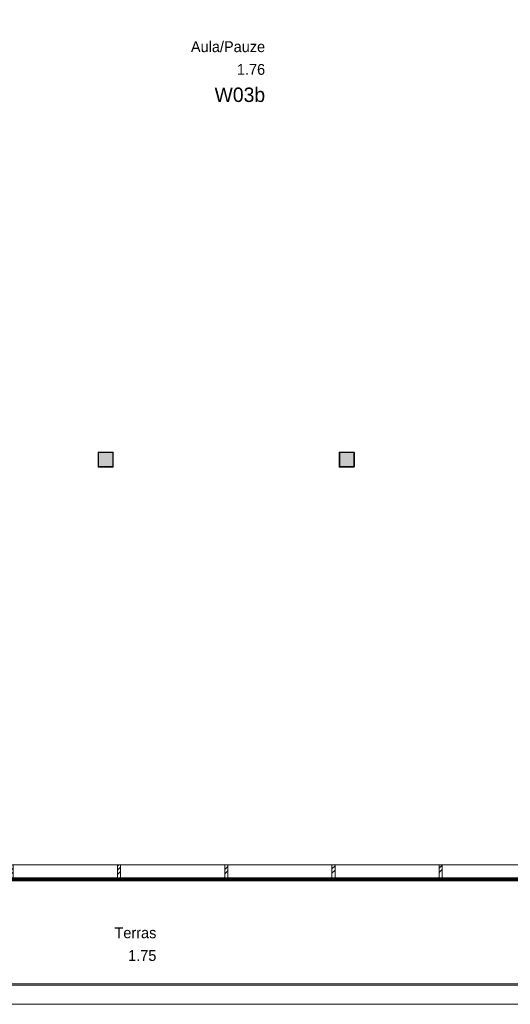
# Model space of a CAD drawing. Header units: millimetres. Extents: x -850 to 154668, y -25041 to 71030.
# Tile 182 of 211: x 64185 to 72323, y -342 to 16008. Entities that reach past the tile are written whole.
import ezdxf
from ezdxf.enums import TextEntityAlignment as Align

# ---------------------------------------------------------------- set-up
doc = ezdxf.new("R2010")
doc.units = ezdxf.units.MM
doc.header["$MEASUREMENT"] = 0
doc.linetypes.add('Wipeout_Contour', pattern=[1000, 0, -1000])
for name, color, linetype in [('New_21 Buitenwanden', 7, 'Continuous'), ('New_21 Vliesgevels', 7, 'Continuous'), ('New_21 Vliesgevels Afdek-arcering', 7, 'Continuous'), ('New_21 Vliesgevels Doorsnede-arcering', 7, 'Continuous'), ('New_23 Vloeren', 7, 'Continuous'), ('New_Z Ruimtefuncties', 7, 'Continuous'), ('New_Z Ruimtefuncties Zone omranding', 7, 'Continuous'), ('New_Z Ruimtefuncties Zone tekst', 7, 'Continuous'), ('S-COLS-____-OTLN.RVT S', 7, 'Continuous'), ('S-COLS-____-OTLN.RVT S 2D arcering', 7, 'Continuous')]:
    doc.layers.add(name, color=color, linetype=linetype)
doc.styles.add('GENERATED_STYLE_1', font='txt')
doc.styles.add('GENERATED_STYLE_2', font='txt')
pattern_1 = [(45, (0, 0), (-176.7767, 176.7767), []), (45, (-35.36, 35.36), (-176.7767, 176.7767), []), (45, (-70.7, 70.7), (-176.7767, 176.7767), [])]

# ---------------------------------------------------------------- blocks, each defined once
blk = doc.blocks.new('Slab_4_2', base_point=(42240, 24215))
at = {"layer": 'New_23 Vloeren', "color": 1, "linetype": 'Continuous', "lineweight": 0, "flags": 128}
blk.add_lwpolyline([(64110, 18020), (64210, 18020), (72060, 18020), (72060, 25010, -0.414213), (73260, 26210), (73460, 26210), (73460, 26125), (99110, 26125), (99110, 0), (73125, 0), (73125, 1975), (61760, 1975)], format="xyb", dxfattribs=at)
blk = doc.blocks.new('Curtain Wall_94_2')
at = {"color": 254, "linetype": 'Wipeout_Contour', "lineweight": 0, "ltscale": 252786.453381}
blk.add_wipeout([(62300, 1760), (62300, 1730), (64045, 1730), (64045, 1760)], dxfattribs=at).dxf.layer = 'New_21 Vliesgevels Afdek-arcering'
at = {"color": 254, "linetype": 'Wipeout_Contour', "lineweight": 0, "ltscale": 288274.572068}
blk.add_wipeout([(71175, 1760), (71175, 1730), (72920, 1730), (72920, 1760)], dxfattribs=at).dxf.layer = 'New_21 Vliesgevels Afdek-arcering'
at = {"color": 254, "linetype": 'Wipeout_Contour', "lineweight": 0, "ltscale": 252783.706014}
blk.add_wipeout([(62320, 1730), (62320, 1710), (64025, 1710), (64025, 1730)], dxfattribs=at).dxf.layer = 'New_21 Vliesgevels Afdek-arcering'
at = {"color": 254, "linetype": 'Wipeout_Contour', "lineweight": 0, "ltscale": 288272.163245}
blk.add_wipeout([(71195, 1730), (71195, 1710), (72900, 1710), (72900, 1730)], dxfattribs=at).dxf.layer = 'New_21 Vliesgevels Afdek-arcering'
at = {"color": 254, "linetype": 'Wipeout_Contour', "lineweight": 0, "ltscale": 252800.820847}
blk.add_wipeout([(64025, 1975), (62320, 1975), (62320, 1760), (64025, 1760)], dxfattribs=at).dxf.layer = 'New_21 Vliesgevels Afdek-arcering'
at = {"color": 254, "linetype": 'Wipeout_Contour', "lineweight": 0, "ltscale": 288287.170683}
blk.add_wipeout([(72900, 1975), (71195, 1975), (71195, 1760), (72900, 1760)], dxfattribs=at).dxf.layer = 'New_21 Vliesgevels Afdek-arcering'
at = {"layer": 'New_21 Vliesgevels Doorsnede-arcering', "linetype": 'Continuous', "lineweight": 0, "true_color": 0x000000}
h = blk.add_hatch(dxfattribs=at)
h.set_pattern_fill('505_Aluminium_0002', color=18, style=0, pattern_type=2)
h.set_pattern_definition(pattern_1)
h.paths.add_polyline_path([(62300, 1760), (62320, 1760), (62320, 1975), (62270, 1975), (62270, 1710), (62320, 1710), (62320, 1730), (62300, 1730)])
h = blk.add_hatch(dxfattribs=at)
h.set_pattern_fill('505_Aluminium_0002', color=18, style=0, pattern_type=2)
h.set_pattern_definition(pattern_1)
h.paths.add_polyline_path([(72920, 1760), (72920, 1730), (72900, 1730), (72900, 1710), (72950, 1710), (72950, 1975), (72900, 1975), (72900, 1760)])
at = {"layer": 'New_21 Vliesgevels', "color": 1, "linetype": 'Continuous', "lineweight": 0}
for p, q in [((62320, 1975), (62270, 1975)), ((62270, 1975), (62270, 1710)), ((62320, 1975), (62320, 1760)), ((72900, 1975), (72900, 1760)), ((72950, 1975), (72900, 1975)), ((72950, 1975), (72950, 1710)), ((62320, 1710), (62270, 1710)), ((62300, 1760), (62300, 1730)), ((62320, 1760), (62300, 1760)), ((62320, 1730), (62300, 1730)), ((62320, 1730), (62320, 1710)), ((72920, 1760), (72900, 1760)), ((72900, 1730), (72900, 1710)), ((72920, 1730), (72900, 1730)), ((72950, 1710), (72900, 1710)), ((72920, 1760), (72920, 1730))]:
    blk.add_line(p, q, dxfattribs=at)
at = {"color": 254, "linetype": 'Wipeout_Contour', "lineweight": 0, "ltscale": 259853.828672}
blk.add_wipeout([(64055, 1730), (65825, 1730), (65825, 1760), (64055, 1760)], dxfattribs=at).dxf.layer = 'New_21 Vliesgevels Afdek-arcering'
at = {"color": 254, "linetype": 'Wipeout_Contour', "lineweight": 0, "ltscale": 259851.156094}
blk.add_wipeout([(64075, 1710), (65805, 1710), (65805, 1730), (64075, 1730)], dxfattribs=at).dxf.layer = 'New_21 Vliesgevels Afdek-arcering'
at = {"color": 254, "linetype": 'Wipeout_Contour', "lineweight": 0, "ltscale": 259867.805409}
blk.add_wipeout([(64075, 1760), (65805, 1760), (65805, 1975), (64075, 1975)], dxfattribs=at).dxf.layer = 'New_21 Vliesgevels Afdek-arcering'
at = {"layer": 'New_21 Vliesgevels Doorsnede-arcering', "linetype": 'Continuous', "lineweight": 0, "true_color": 0x000000}
h = blk.add_hatch(dxfattribs=at)
h.set_pattern_fill('505_Aluminium_0002', color=18, style=0, pattern_type=2)
h.set_pattern_definition(pattern_1)
h.paths.add_polyline_path([(64055, 1760), (64075, 1760), (64075, 1975), (64025, 1975), (64025, 1760), (64045, 1760), (64045, 1730), (64025, 1730), (64025, 1710), (64075, 1710), (64075, 1730), (64055, 1730)])
at = {"layer": 'New_21 Vliesgevels', "color": 1, "linetype": 'Continuous', "lineweight": 0}
for p, q in [((64075, 1975), (64025, 1975)), ((64025, 1975), (64025, 1760)), ((64075, 1975), (64075, 1760)), ((62270, 1745), (64050, 1745)), ((64045, 1760), (64025, 1760)), ((64025, 1730), (64025, 1710)), ((64045, 1730), (64025, 1730)), ((64075, 1710), (64025, 1710)), ((64045, 1760), (64045, 1730)), ((64055, 1760), (64055, 1730)), ((64075, 1760), (64055, 1760)), ((64075, 1730), (64055, 1730)), ((64075, 1730), (64075, 1710))]:
    blk.add_line(p, q, dxfattribs=at)
at = {"layer": 'New_21 Vliesgevels', "color": 1, "linetype": 'Continuous', "lineweight": 0, "flags": 128}
for points in [[(64025, 1975), (62320, 1975)], [(62320, 1760), (64025, 1760)], [(62320, 1730), (64025, 1730)], [(64025, 1710), (62320, 1710)]]:
    blk.add_lwpolyline(points, dxfattribs=at)
at = {"color": 254, "linetype": 'Wipeout_Contour', "lineweight": 0, "ltscale": 266971.325446}
blk.add_wipeout([(65835, 1730), (67605, 1730), (67605, 1760), (65835, 1760)], dxfattribs=at).dxf.layer = 'New_21 Vliesgevels Afdek-arcering'
at = {"color": 254, "linetype": 'Wipeout_Contour', "lineweight": 0, "ltscale": 266968.724182}
blk.add_wipeout([(65855, 1710), (67585, 1710), (67585, 1730), (65855, 1730)], dxfattribs=at).dxf.layer = 'New_21 Vliesgevels Afdek-arcering'
at = {"color": 254, "linetype": 'Wipeout_Contour', "lineweight": 0, "ltscale": 266984.92951}
blk.add_wipeout([(65855, 1760), (67585, 1760), (67585, 1975), (65855, 1975)], dxfattribs=at).dxf.layer = 'New_21 Vliesgevels Afdek-arcering'
at = {"layer": 'New_21 Vliesgevels Doorsnede-arcering', "linetype": 'Continuous', "lineweight": 0, "true_color": 0x000000}
h = blk.add_hatch(dxfattribs=at)
h.set_pattern_fill('505_Aluminium_0002', color=18, style=0, pattern_type=2)
h.set_pattern_definition(pattern_1)
h.paths.add_polyline_path([(65835, 1760), (65855, 1760), (65855, 1975), (65805, 1975), (65805, 1760), (65825, 1760), (65825, 1730), (65805, 1730), (65805, 1710), (65855, 1710), (65855, 1730), (65835, 1730)])
at = {"layer": 'New_21 Vliesgevels', "color": 1, "linetype": 'Continuous', "lineweight": 0}
for p, q in [((65855, 1975), (65805, 1975)), ((65805, 1975), (65805, 1760)), ((65855, 1975), (65855, 1760)), ((64050, 1745), (65830, 1745)), ((65825, 1760), (65805, 1760)), ((65805, 1730), (65805, 1710)), ((65825, 1730), (65805, 1730)), ((65855, 1710), (65805, 1710)), ((65825, 1760), (65825, 1730)), ((65835, 1760), (65835, 1730)), ((65855, 1760), (65835, 1760)), ((65855, 1730), (65835, 1730)), ((65855, 1730), (65855, 1710))]:
    blk.add_line(p, q, dxfattribs=at)
at = {"layer": 'New_21 Vliesgevels', "color": 1, "linetype": 'Continuous', "lineweight": 0, "flags": 128}
for points in [[(65805, 1975), (64075, 1975)], [(64075, 1760), (65805, 1760)], [(64075, 1730), (65805, 1730)], [(65805, 1710), (64075, 1710)]]:
    blk.add_lwpolyline(points, dxfattribs=at)
at = {"color": 254, "linetype": 'Wipeout_Contour', "lineweight": 0, "ltscale": 274088.952315}
blk.add_wipeout([(67615, 1730), (69385, 1730), (69385, 1760), (67615, 1760)], dxfattribs=at).dxf.layer = 'New_21 Vliesgevels Afdek-arcering'
at = {"color": 254, "linetype": 'Wipeout_Contour', "lineweight": 0, "ltscale": 274086.418659}
blk.add_wipeout([(67635, 1710), (69365, 1710), (69365, 1730), (67635, 1730)], dxfattribs=at).dxf.layer = 'New_21 Vliesgevels Afdek-arcering'
at = {"color": 254, "linetype": 'Wipeout_Contour', "lineweight": 0, "ltscale": 274102.203059}
blk.add_wipeout([(67635, 1760), (69365, 1760), (69365, 1975), (67635, 1975)], dxfattribs=at).dxf.layer = 'New_21 Vliesgevels Afdek-arcering'
at = {"layer": 'New_21 Vliesgevels Doorsnede-arcering', "linetype": 'Continuous', "lineweight": 0, "true_color": 0x000000}
h = blk.add_hatch(dxfattribs=at)
h.set_pattern_fill('505_Aluminium_0002', color=18, style=0, pattern_type=2)
h.set_pattern_definition(pattern_1)
h.paths.add_polyline_path([(67615, 1760), (67635, 1760), (67635, 1975), (67585, 1975), (67585, 1760), (67605, 1760), (67605, 1730), (67585, 1730), (67585, 1710), (67635, 1710), (67635, 1730), (67615, 1730)])
at = {"layer": 'New_21 Vliesgevels', "color": 1, "linetype": 'Continuous', "lineweight": 0}
for p, q in [((67635, 1975), (67585, 1975)), ((67585, 1975), (67585, 1760)), ((67635, 1975), (67635, 1760)), ((65830, 1745), (67610, 1745)), ((67605, 1760), (67585, 1760)), ((67585, 1730), (67585, 1710)), ((67605, 1730), (67585, 1730)), ((67635, 1710), (67585, 1710)), ((67605, 1760), (67605, 1730)), ((67615, 1760), (67615, 1730)), ((67635, 1760), (67615, 1760)), ((67635, 1730), (67615, 1730)), ((67635, 1730), (67635, 1710))]:
    blk.add_line(p, q, dxfattribs=at)
at = {"layer": 'New_21 Vliesgevels', "color": 1, "linetype": 'Continuous', "lineweight": 0, "flags": 128}
for points in [[(67585, 1975), (65855, 1975)], [(65855, 1760), (67585, 1760)], [(65855, 1730), (67585, 1730)], [(67585, 1710), (65855, 1710)]]:
    blk.add_lwpolyline(points, dxfattribs=at)
at = {"color": 254, "linetype": 'Wipeout_Contour', "lineweight": 0, "ltscale": 281206.699394}
blk.add_wipeout([(69395, 1730), (71165, 1730), (71165, 1760), (69395, 1760)], dxfattribs=at).dxf.layer = 'New_21 Vliesgevels Afdek-arcering'
at = {"color": 254, "linetype": 'Wipeout_Contour', "lineweight": 0, "ltscale": 281204.22992}
blk.add_wipeout([(69415, 1710), (71145, 1710), (71145, 1730), (69415, 1730)], dxfattribs=at).dxf.layer = 'New_21 Vliesgevels Afdek-arcering'
at = {"color": 254, "linetype": 'Wipeout_Contour', "lineweight": 0, "ltscale": 281219.614703}
blk.add_wipeout([(69415, 1760), (71145, 1760), (71145, 1975), (69415, 1975)], dxfattribs=at).dxf.layer = 'New_21 Vliesgevels Afdek-arcering'
at = {"layer": 'New_21 Vliesgevels Doorsnede-arcering', "linetype": 'Continuous', "lineweight": 0, "true_color": 0x000000}
h = blk.add_hatch(dxfattribs=at)
h.set_pattern_fill('505_Aluminium_0002', color=18, style=0, pattern_type=2)
h.set_pattern_definition(pattern_1)
h.paths.add_polyline_path([(69395, 1760), (69415, 1760), (69415, 1975), (69365, 1975), (69365, 1760), (69385, 1760), (69385, 1730), (69365, 1730), (69365, 1710), (69415, 1710), (69415, 1730), (69395, 1730)])
h = blk.add_hatch(dxfattribs=at)
h.set_pattern_fill('505_Aluminium_0002', color=18, style=0, pattern_type=2)
h.set_pattern_definition(pattern_1)
h.paths.add_polyline_path([(71175, 1760), (71195, 1760), (71195, 1975), (71145, 1975), (71145, 1760), (71165, 1760), (71165, 1730), (71145, 1730), (71145, 1710), (71195, 1710), (71195, 1730), (71175, 1730)])
at = {"layer": 'New_21 Vliesgevels', "color": 1, "linetype": 'Continuous', "lineweight": 0}
for p, q in [((69365, 1975), (69365, 1760)), ((69415, 1975), (69365, 1975)), ((69415, 1975), (69415, 1760)), ((71145, 1975), (71145, 1760)), ((71195, 1975), (71145, 1975)), ((71195, 1975), (71195, 1760)), ((67610, 1745), (69390, 1745)), ((69385, 1760), (69365, 1760)), ((69365, 1730), (69365, 1710)), ((69385, 1730), (69365, 1730)), ((69415, 1710), (69365, 1710)), ((69385, 1760), (69385, 1730)), ((69390, 1745), (71170, 1745)), ((69395, 1760), (69395, 1730)), ((69415, 1760), (69395, 1760)), ((69415, 1730), (69395, 1730)), ((69415, 1730), (69415, 1710)), ((71165, 1760), (71145, 1760)), ((71165, 1730), (71145, 1730)), ((71145, 1730), (71145, 1710)), ((71195, 1710), (71145, 1710)), ((71165, 1760), (71165, 1730)), ((71170, 1745), (72950, 1745)), ((71175, 1760), (71175, 1730)), ((71195, 1760), (71175, 1760)), ((71195, 1730), (71175, 1730)), ((71195, 1730), (71195, 1710))]:
    blk.add_line(p, q, dxfattribs=at)
at = {"layer": 'New_21 Vliesgevels', "color": 1, "linetype": 'Continuous', "lineweight": 0, "flags": 128}
for points in [[(69365, 1975), (67635, 1975)], [(71145, 1975), (69415, 1975)], [(72900, 1975), (71195, 1975)], [(67635, 1760), (69365, 1760)], [(67635, 1730), (69365, 1730)], [(69365, 1710), (67635, 1710)], [(69415, 1760), (71145, 1760)], [(69415, 1730), (71145, 1730)], [(71145, 1710), (69415, 1710)], [(71195, 1760), (72900, 1760)], [(71195, 1730), (72900, 1730)], [(72900, 1710), (71195, 1710)]]:
    blk.add_lwpolyline(points, dxfattribs=at)
blk = doc.blocks.new('Wall_166_2', base_point=(73139.8, -22))
at = {"layer": 'New_21 Buitenwanden', "color": 8, "linetype": 'Continuous', "lineweight": 0, "true_color": 0x778488, "flags": 128}
for points in [[(73139.8, -22), (62080.2, -22)], [(62080.2, -37), (62080.2, -22)], [(62080.2, -37.1), (62080.2, -37)], [(62080.2, -324.1), (62080.2, -37.1)], [(73139.8, -37), (73139.8, -22)], [(73139.8, -37.1), (73139.8, -37)], [(73139.8, -324.1), (73139.8, -37.1)], [(62080.2, -324.2), (62080.2, -324.1)], [(62080.2, -342.2), (62080.2, -324.2)], [(73139.8, -324.2), (73139.8, -324.1)], [(73139.8, -342.2), (73139.8, -324.2)], [(62080.2, -342.2), (73139.8, -342.2)]]:
    blk.add_lwpolyline(points, dxfattribs=at)
blk = doc.blocks.new('Column 270[110]_2', base_point=(1, 3))
at = {"layer": 'S-COLS-____-OTLN.RVT S 2D arcering', "linetype": 'Continuous', "lineweight": 0, "true_color": 0x778488}
h = blk.add_hatch(color=8, dxfattribs=at)
h.paths.add_polyline_path([(65486, 8591), (65487, 8586), (65489, 8582), (65494, 8579), (65499, 8578), (65723, 8578), (65727, 8579), (65732, 8582), (65735, 8586), (65736, 8591), (65736, 8815), (65735, 8820), (65732, 8824), (65727, 8827), (65723, 8828), (65499, 8828), (65494, 8827), (65489, 8824), (65487, 8820), (65486, 8815)])
h.paths.add_polyline_path([(65723, 8586), (65499, 8586), (65497, 8586), (65495, 8587), (65494, 8589), (65494, 8591), (65494, 8815), (65494, 8817), (65495, 8818), (65497, 8820), (65499, 8820), (65723, 8820), (65724, 8820), (65726, 8818), (65727, 8817), (65728, 8815), (65728, 8591), (65727, 8589), (65726, 8587), (65724, 8586)], flags=0)
blk.add_hatch(color=8, dxfattribs=at).paths.add_polyline_path([(65723, 8820), (65499, 8820), (65497, 8820), (65495, 8818), (65494, 8817), (65494, 8815), (65494, 8591), (65494, 8589), (65495, 8587), (65497, 8586), (65499, 8586), (65723, 8586), (65724, 8586), (65726, 8587), (65727, 8589), (65728, 8591), (65728, 8815), (65727, 8817), (65726, 8818), (65724, 8820)])
at = {"layer": 'S-COLS-____-OTLN.RVT S', "color": 1, "linetype": 'Continuous', "lineweight": 0}
for p, q in [((65487, 8820), (65486, 8815)), ((65486, 8815), (65486, 8591)), ((65489, 8824), (65487, 8820)), ((65494, 8827), (65489, 8824)), ((65499, 8828), (65494, 8827)), ((65494, 8817), (65495, 8818)), ((65494, 8815), (65494, 8817)), ((65494, 8591), (65494, 8815)), ((65495, 8818), (65497, 8820)), ((65497, 8820), (65499, 8820)), ((65723, 8828), (65499, 8828)), ((65499, 8820), (65723, 8820)), ((65727, 8827), (65723, 8828)), ((65723, 8820), (65724, 8820)), ((65724, 8820), (65726, 8818)), ((65726, 8818), (65727, 8817)), ((65732, 8824), (65727, 8827)), ((65727, 8817), (65728, 8815)), ((65728, 8815), (65728, 8591)), ((65735, 8820), (65732, 8824)), ((65736, 8815), (65735, 8820)), ((65736, 8591), (65736, 8815)), ((65486, 8591), (65487, 8586)), ((65487, 8586), (65489, 8582)), ((65489, 8582), (65494, 8579)), ((65494, 8589), (65494, 8591)), ((65495, 8587), (65494, 8589)), ((65494, 8579), (65499, 8578)), ((65497, 8586), (65495, 8587)), ((65499, 8586), (65497, 8586)), ((65723, 8586), (65499, 8586)), ((65499, 8578), (65723, 8578)), ((65724, 8586), (65723, 8586)), ((65723, 8578), (65727, 8579)), ((65726, 8587), (65724, 8586)), ((65727, 8589), (65726, 8587)), ((65728, 8591), (65727, 8589)), ((65727, 8579), (65732, 8582)), ((65732, 8582), (65735, 8586)), ((65735, 8586), (65736, 8591))]:
    blk.add_line(p, q, dxfattribs=at)
blk = doc.blocks.new('Column 271[111]_2', base_point=(1, 3))
at = {"layer": 'S-COLS-____-OTLN.RVT S 2D arcering', "linetype": 'Continuous', "lineweight": 0, "true_color": 0x778488}
h = blk.add_hatch(color=8, dxfattribs=at)
h.paths.add_polyline_path([(69486, 8591), (69487, 8586), (69489, 8582), (69494, 8579), (69499, 8578), (69723, 8578), (69727, 8579), (69732, 8582), (69735, 8586), (69736, 8591), (69736, 8815), (69735, 8820), (69732, 8824), (69727, 8827), (69723, 8828), (69499, 8828), (69494, 8827), (69489, 8824), (69487, 8820), (69486, 8815)])
h.paths.add_polyline_path([(69723, 8586), (69499, 8586), (69497, 8586), (69495, 8587), (69494, 8589), (69494, 8591), (69494, 8815), (69494, 8817), (69495, 8818), (69497, 8820), (69499, 8820), (69723, 8820), (69724, 8820), (69726, 8818), (69727, 8817), (69728, 8815), (69728, 8591), (69727, 8589), (69726, 8587), (69724, 8586)], flags=0)
blk.add_hatch(color=8, dxfattribs=at).paths.add_polyline_path([(69723, 8820), (69499, 8820), (69497, 8820), (69495, 8818), (69494, 8817), (69494, 8815), (69494, 8591), (69494, 8589), (69495, 8587), (69497, 8586), (69499, 8586), (69723, 8586), (69724, 8586), (69726, 8587), (69727, 8589), (69728, 8591), (69728, 8815), (69727, 8817), (69726, 8818), (69724, 8820)])
at = {"layer": 'S-COLS-____-OTLN.RVT S', "color": 1, "linetype": 'Continuous', "lineweight": 0}
for p, q in [((69487, 8820), (69486, 8815)), ((69486, 8815), (69486, 8591)), ((69489, 8824), (69487, 8820)), ((69494, 8827), (69489, 8824)), ((69499, 8828), (69494, 8827)), ((69494, 8817), (69495, 8818)), ((69494, 8815), (69494, 8817)), ((69494, 8591), (69494, 8815)), ((69495, 8818), (69497, 8820)), ((69497, 8820), (69499, 8820)), ((69723, 8828), (69499, 8828)), ((69499, 8820), (69723, 8820)), ((69727, 8827), (69723, 8828)), ((69723, 8820), (69724, 8820)), ((69724, 8820), (69726, 8818)), ((69726, 8818), (69727, 8817)), ((69732, 8824), (69727, 8827)), ((69727, 8817), (69728, 8815)), ((69728, 8815), (69728, 8591)), ((69735, 8820), (69732, 8824)), ((69736, 8815), (69735, 8820)), ((69736, 8591), (69736, 8815)), ((69486, 8591), (69487, 8586)), ((69487, 8586), (69489, 8582)), ((69489, 8582), (69494, 8579)), ((69494, 8589), (69494, 8591)), ((69495, 8587), (69494, 8589)), ((69494, 8579), (69499, 8578)), ((69497, 8586), (69495, 8587)), ((69499, 8586), (69497, 8586)), ((69723, 8586), (69499, 8586)), ((69499, 8578), (69723, 8578)), ((69724, 8586), (69723, 8586)), ((69723, 8578), (69727, 8579)), ((69726, 8587), (69724, 8586)), ((69727, 8589), (69726, 8587)), ((69728, 8591), (69727, 8589)), ((69727, 8579), (69732, 8582)), ((69732, 8582), (69735, 8586)), ((69735, 8586), (69736, 8591))]:
    blk.add_line(p, q, dxfattribs=at)
blk = doc.blocks.new('Aula_Pauze_1.76_15_2', base_point=(67626, 15125))
at = {"layer": 'New_Z Ruimtefuncties Zone tekst', "color": 2, "lineweight": 0}
for tag, height, style, p in [('ROOM_NAME', 180, 'GENERATED_STYLE_1', (68256, 15649)), ('DUMMY_938', 180, 'GENERATED_STYLE_1', (68256, 15691)), ('ROOM_NUMBER', 180, 'GENERATED_STYLE_1', (68256, 15272)), ('DUMMY_939', 180, 'GENERATED_STYLE_1', (68256, 15313)), ('stWallCovering', 240, 'GENERATED_STYLE_2', (68256, 14881))]:
    blk.add_attdef(tag, text='', height=height, dxfattribs=dict(at, style=style)).set_placement(p, align=Align.TOP_RIGHT)
at = {"layer": 'New_Z Ruimtefuncties Zone tekst', "color": 2, "lineweight": 0, "style": 'GENERATED_STYLE_2'}
blk.add_attdef('DUMMY_940', text='', height=240, dxfattribs=at).set_placement((66997, 14936), align=Align.TOP_LEFT)
blk = doc.blocks.new('Terras_1.75_23_2', base_point=(66108, 646))
at = {"layer": 'New_Z Ruimtefuncties Zone tekst', "color": 2, "lineweight": 0, "style": 'GENERATED_STYLE_1'}
for tag, p in [('ROOM_NAME', (66452, 935)), ('DUMMY_938', (66452, 976)), ('ROOM_NUMBER', (66452, 558)), ('DUMMY_939', (66452, 599))]:
    blk.add_attdef(tag, text='', height=180, dxfattribs=at).set_placement(p, align=Align.TOP_RIGHT)

msp = doc.modelspace()

# ---------------------------------------------------------------- linework, layer by layer
at = {"layer": 'New_Z Ruimtefuncties Zone omranding', "color": 41, "linetype": 'Continuous', "lineweight": 0, "true_color": 0xffdd55, "flags": 128}
for points in [[(65485, 8825), (65735, 8825), (65735, 8575), (65485, 8575)], [(69735, 8575), (69485, 8575), (69485, 8825), (69735, 8825)]]:
    msp.add_lwpolyline(points, close=True, dxfattribs=at)

# ---------------------------------------------------------------- block references
at = {"layer": 'New_21 Buitenwanden', "color": 8, "lineweight": 0, "true_color": 0x778488}
msp.add_blockref('Wall_166_2', (73140, -22), dxfattribs=at)
at = {"layer": 'New_23 Vloeren', "color": 1, "linetype": 'Continuous', "lineweight": 0}
msp.add_blockref('Slab_4_2', (42240, 24215), dxfattribs=at)
at = {"layer": 'New_Z Ruimtefuncties', "color": 2, "linetype": 'Continuous', "lineweight": 0}
for name, p, values in [('Aula_Pauze_1.76_15_2', (67626, 15125), {'ROOM_NAME': 'Aula/Pauze', 'ROOM_NUMBER': '1.76', 'stWallCovering': 'W03b'}), ('Terras_1.75_23_2', (66108, 646), {'ROOM_NAME': 'Terras', 'ROOM_NUMBER': '1.75'})]:
    msp.add_blockref(name, p, dxfattribs=at).add_auto_attribs(values)
at = {"layer": 'S-COLS-____-OTLN.RVT S', "color": 1, "linetype": 'Continuous', "lineweight": 0}
for name in ['Column 270[110]_2', 'Column 271[111]_2']:
    msp.add_blockref(name, (1, 3), dxfattribs=at)

# ---------------------------------------------------------------- next in the draw order: block references
at = {"layer": 'New_21 Vliesgevels', "linetype": 'Continuous', "lineweight": 0}
msp.add_blockref('Curtain Wall_94_2', (0, 0), dxfattribs=at)

# ---------------------------------------------------------------- next in the draw order: linework, layer by layer
at = {"layer": 'New_Z Ruimtefuncties Zone omranding', "color": 41, "linetype": 'Continuous', "lineweight": 0, "true_color": 0xffdd55, "flags": 128}
msp.add_lwpolyline([(62210, 1975), (73360, 1975), (73360, 8950), (74305, 8950), (74305, 10950), (74268, 10950, -0.414214), (73268, 11950), (73268, 14150, -0.414214), (74268, 15150), (74303, 15150), (74303, 17150), (73460, 17150), (73460, 26225), (73260, 26225, 0.414216), (71960, 24925), (71960, 20054), (64160, 20054)], format="xyb", dxfattribs=at)
at = {"layer": 'New_Z Ruimtefuncties Zone omranding', "color": 40, "linetype": 'Continuous', "lineweight": 0, "true_color": 0xffce00, "flags": 128}
msp.add_lwpolyline([(62210, 1725), (62210, 0), (73010, 0), (73010, 1725)], close=True, dxfattribs=at)

doc.saveas('drawing.dxf')
